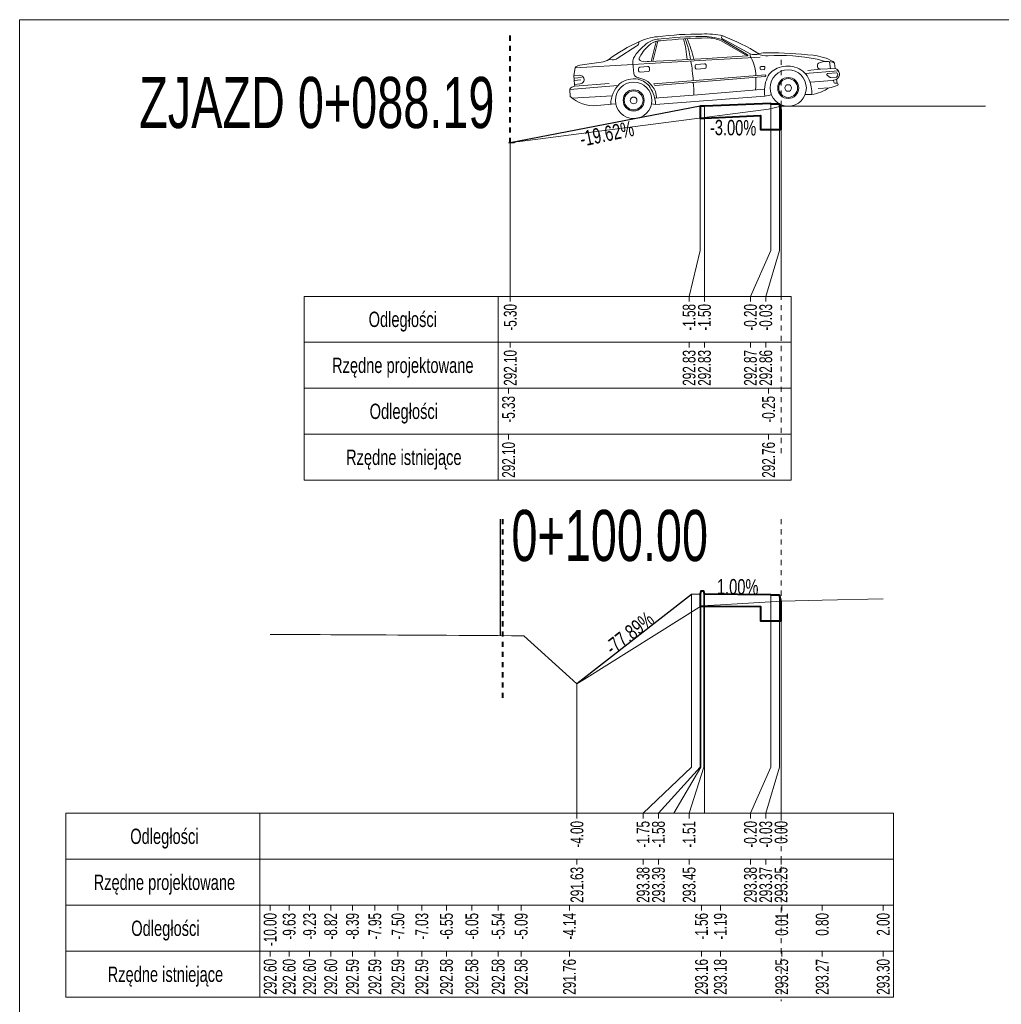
# Model space of a CAD drawing. Header units: metres. Extents: x 7438940.7 to 7438996.8, y 5557059.8 to 5557145.6.
# Tile 2 of 6: x 7438940.7 to 7438959.9, y 5557080.6 to 5557099.9. Entities that reach past the tile are written whole.
import ezdxf
from ezdxf.enums import TextEntityAlignment as Align

# ---------------------------------------------------------------- set-up
doc = ezdxf.new("R2010")
doc.units = ezdxf.units.M
doc.header["$MEASUREMENT"] = 0
doc.linetypes.add('DGN Style 4', pattern=[0.045851, 0.022926, -0.011463, 0, -0.011463])
for name, color, linetype, lineweight in [('1', 7, 'Continuous', 0), ('45', 7, 'Continuous', 0), ('60', 7, 'Continuous', 0), ('chodnik', 7, 'Continuous', 0), ('pobocze', 7, 'Continuous', 0), ('projektowany', 7, 'Continuous', 0), ('skarpa', 7, 'Continuous', 0), ('Warstwa 3', 7, 'Continuous', 0)]:
    doc.layers.add(name, color=color, linetype=linetype, lineweight=lineweight)
doc.styles.add('Style-Arial Narrow', font='ARIALN.TTF')

msp = doc.modelspace()

# ---------------------------------------------------------------- linework, layer by layer
at = {"layer": '1', "color": 1, "linetype": 'DGN Style 4', "lineweight": 40}
for p, q in [((7438950.3, 5557097.468), (7438950.3, 5557099.632)), ((7438950.15, 5557090.107), (7438950.15, 5557086.507))]:
    msp.add_line(p, q, dxfattribs=at)
at = {"layer": '1', "color": 6, "lineweight": 13}
msp.add_line((7438955.6, 5557098.189), (7438959.603, 5557098.185), dxfattribs=at)
at = {"layer": '1', "color": 6, "linetype": 'Continuous', "lineweight": 30, "ltscale": 0.08}
msp.add_line((7438950.1, 5557090.107), (7438950.1, 5557087.826), dxfattribs=at)
at = {"layer": '1', "color": 7, "linetype": 'Continuous', "lineweight": 0, "flags": 128}
for points in [[(7438950.266, 5557097.468), (7438950.324, 5557097.468), (7438950.377, 5557097.467), (7438950.413, 5557097.49), (7438950.427, 5557097.498), (7438950.484, 5557097.496), (7438955.355, 5557098.13), (7438955.6, 5557098.187)], [(7438954.02, 5557098.189), (7438954.02, 5557095.365), (7438953.8, 5557094.465)], [(7438954.1, 5557098.189), (7438954.1, 5557095.365), (7438954.1, 5557094.465)], [(7438955.4, 5557098.238), (7438955.4, 5557095.365), (7438955, 5557094.465), (7438955, 5557094.465)], [(7438955.57, 5557098.228), (7438955.57, 5557095.365), (7438955.3, 5557094.465), (7438955.3, 5557094.465)], [(7438955.6, 5557098.188), (7438955.6, 5557095.365), (7438955.6, 5557094.465), (7438955.6, 5557094.465)], [(7438950.3, 5557097.468), (7438950.3, 5557095.365), (7438950.3, 5557094.465), (7438950.3, 5557094.465)], [(7438945.6, 5557087.85), (7438945.776, 5557087.849), (7438945.972, 5557087.848), (7438946.171, 5557087.847), (7438946.372, 5557087.846), (7438946.577, 5557087.845), (7438946.785, 5557087.844), (7438946.996, 5557087.843), (7438947.21, 5557087.841), (7438947.428, 5557087.84), (7438947.649, 5557087.839), (7438947.873, 5557087.838), (7438948.101, 5557087.837), (7438948.332, 5557087.835), (7438948.568, 5557087.834), (7438948.807, 5557087.833), (7438949.05, 5557087.831), (7438949.297, 5557087.83), (7438949.548, 5557087.829), (7438949.803, 5557087.827), (7438950.063, 5557087.826), (7438950.327, 5557087.824), (7438950.513, 5557087.823), (7438950.548, 5557087.823), (7438950.563, 5557087.823), (7438951.458, 5557087.012), (7438951.605, 5557086.88), (7438951.755, 5557086.974), (7438954.042, 5557088.407), (7438954.412, 5557088.426), (7438955.613, 5557088.497), (7438956.405, 5557088.516), (7438957.6, 5557088.546)], [(7438953.85, 5557088.628), (7438953.85, 5557085.248), (7438952.9, 5557084.348), (7438952.9, 5557084.348)], [(7438954.02, 5557088.639), (7438954.02, 5557085.248), (7438953.2, 5557084.348), (7438953.2, 5557084.348)], [(7438954.03, 5557088.693), (7438954.03, 5557085.248), (7438953.5, 5557084.348), (7438953.5, 5557084.348)], [(7438954.09, 5557088.693), (7438954.09, 5557085.248), (7438953.8, 5557084.348), (7438953.8, 5557084.348)], [(7438954.1, 5557088.639), (7438954.1, 5557085.248), (7438954.1, 5557084.348), (7438954.1, 5557084.348)], [(7438955.4, 5557088.626), (7438955.4, 5557085.248), (7438955, 5557084.348), (7438955, 5557084.348)], [(7438955.57, 5557088.616), (7438955.57, 5557085.248), (7438955.3, 5557084.348), (7438955.3, 5557084.348)], [(7438955.6, 5557088.496), (7438955.6, 5557085.248), (7438955.6, 5557084.348), (7438955.6, 5557084.348)], [(7438951.605, 5557086.88), (7438951.605, 5557085.248), (7438951.605, 5557084.348), (7438951.605, 5557084.348)]]:
    msp.add_lwpolyline(points, dxfattribs=at)
at = {"layer": '45', "color": 7, "linetype": 'Continuous', "lineweight": 0}
for p, q in [((7438954.995, 5557099.213), (7438954.436, 5557099.52)), ((7438952.394, 5557099.12), (7438952.776, 5557099.37)), ((7438953.056, 5557099.063), (7438953.153, 5557099.452)), ((7438953.088, 5557099.064), (7438953.187, 5557099.46)), ((7438954.428, 5557099.462), (7438954.935, 5557099.169)), ((7438954.44, 5557099.49), (7438954.944, 5557099.19)), ((7438954.152, 5557099.119), (7438954.939, 5557099.17)), ((7438954.487, 5557099.104), (7438955.19, 5557099.143)), ((7438951.568, 5557098.936), (7438951.544, 5557098.786)), ((7438952.7, 5557099.002), (7438951.568, 5557098.936)), ((7438952.08, 5557099.047), (7438951.659, 5557098.986)), ((7438952.228, 5557099.101), (7438952.296, 5557099.093)), ((7438952.706, 5557098.959), (7438952.698, 5557099.025)), ((7438952.7, 5557099.002), (7438954.009, 5557099.078)), ((7438952.716, 5557098.826), (7438952.706, 5557098.959)), ((7438952.835, 5557098.948), (7438952.992, 5557098.961)), ((7438953.017, 5557099.061), (7438953.297, 5557099.073)), ((7438953.023, 5557098.935), (7438953.026, 5557098.893)), ((7438953.297, 5557099.073), (7438954.152, 5557099.119)), ((7438953.922, 5557098.934), (7438953.919, 5557098.975)), ((7438953.944, 5557099.005), (7438954.102, 5557099.018)), ((7438954.009, 5557099.078), (7438954.487, 5557099.104)), ((7438954.132, 5557098.992), (7438954.135, 5557098.951)), ((7438955.191, 5557098.917), (7438955.189, 5557098.937)), ((7438955.21, 5557098.961), (7438955.258, 5557098.965)), ((7438955.282, 5557098.944), (7438955.284, 5557098.925)), ((7438956.307, 5557099.108), (7438956.466, 5557099.06)), ((7438956.569, 5557098.919), (7438956.55, 5557099.057)), ((7438956.645, 5557099.03), (7438956.623, 5557099.059)), ((7438956.658, 5557098.925), (7438956.645, 5557099.03)), ((7438951.544, 5557098.786), (7438951.654, 5557098.79)), ((7438951.557, 5557098.611), (7438951.544, 5557098.786)), ((7438951.548, 5557098.734), (7438951.692, 5557098.745)), ((7438952.812, 5557098.876), (7438952.809, 5557098.918)), ((7438953, 5557098.863), (7438952.843, 5557098.851)), ((7438953.107, 5557098.621), (7438955.297, 5557098.798)), ((7438953.145, 5557098.593), (7438955.289, 5557098.767)), ((7438954.11, 5557098.921), (7438953.952, 5557098.908)), ((7438955.263, 5557098.901), (7438955.215, 5557098.897)), ((7438956.074, 5557098.823), (7438956.721, 5557098.881)), ((7438956.369, 5557098.908), (7438956.126, 5557098.882)), ((7438956.369, 5557098.908), (7438956.658, 5557098.925)), ((7438956.562, 5557098.75), (7438956.508, 5557098.788)), ((7438956.519, 5557098.829), (7438956.679, 5557098.841)), ((7438956.577, 5557098.746), (7438956.681, 5557098.754)), ((7438951.464, 5557098.511), (7438952.406, 5557098.59)), ((7438951.524, 5557098.562), (7438951.561, 5557098.575)), ((7438951.551, 5557098.691), (7438951.683, 5557098.703)), ((7438951.557, 5557098.611), (7438951.668, 5557098.625)), ((7438951.561, 5557098.575), (7438951.557, 5557098.611)), ((7438951.561, 5557098.575), (7438952.237, 5557098.632)), ((7438956.6, 5557098.69), (7438956.179, 5557098.654)), ((7438956.328, 5557098.533), (7438956.539, 5557098.547)), ((7438956.687, 5557098.71), (7438956.6, 5557098.69)), ((7438956.632, 5557098.658), (7438956.628, 5557098.696)), ((7438956.698, 5557098.637), (7438956.654, 5557098.638)), ((7438956.698, 5557098.637), (7438956.687, 5557098.71)), ((7438951.475, 5557098.377), (7438951.464, 5557098.511)), ((7438951.512, 5557098.344), (7438952.295, 5557098.387)), ((7438953.126, 5557098.344), (7438953.966, 5557098.411)), ((7438953.144, 5557098.216), (7438955.283, 5557098.385)), ((7438953.966, 5557098.411), (7438955.277, 5557098.518)), ((7438955.283, 5557098.385), (7438955.412, 5557098.406)), ((7438956.201, 5557098.416), (7438956.072, 5557098.415)), ((7438952.22, 5557098.216), (7438951.995, 5557098.198)), ((7438952.22, 5557098.216), (7438952.282, 5557098.227)), ((7438952.282, 5557098.227), (7438952.365, 5557098.235)), ((7438953.144, 5557098.216), (7438953.063, 5557098.232))]:
    msp.add_line(p, q, dxfattribs=at)
at = {"layer": '45', "color": 7, "linetype": 'Continuous', "lineweight": 0, "extrusion": (0, 0, -1)}
for centre, radius in [((-7438955.74, 5557098.542), 0.355), ((-7438955.74, 5557098.542), 0.206), ((-7438952.715, 5557098.3), 0.355), ((-7438955.74, 5557098.542), 0.184), ((-7438955.741, 5557098.542), 0.0652), ((-7438952.715, 5557098.3), 0.206), ((-7438952.715, 5557098.3), 0.184), ((-7438952.715, 5557098.3), 0.0652)]:
    msp.add_circle(centre, radius, dxfattribs=at)
for centre, radius, start, end in [((-7438953.265, 5557098.551), 0.998, 63.4192, 85.0843), ((-7438953.99, 5557093.146), 6.451, 82.7798, 90.552), ((-7438954.062, 5557092.523), 7.027, 82.9814, 89.8543), ((-7438954.514, 5557085.797), 13.73, 84.6875, 88.5027), ((-7438954.089, 5557098.51), 1.041, 87.4844, 109.7129), ((-7438954.13, 5557098.017), 1.582, 87.2012, 102.1955), ((-7438954.16, 5557098.89), 0.632, 89.5489, 115.0902), ((-7438954.463, 5557099.533), 0.0299, 334.1796, 92.5665), ((-7438952.794, 5557095.308), 4.57, 111.4256, 121.2879), ((-7438953.955, 5557096.811), 2.868, 52.9814, 66.6543), ((-7438953.616, 5557098.559), 1.07, 37.3553, 53.9353), ((-7438952.739, 5557099.44), 0.0794, 177.047, 242.0067), ((-7438953.65, 5557098.68), 0.942, 29.8191, 50.5874), ((-7438953.234, 5557099.049), 0.45, 56.4957, 86.0585), ((-7438953.263, 5557099.061), 0.407, 58.5824, 87.1072), ((-7438951.872, 5557098.97), 1.894, 163.7167, 176.1333), ((-7438951.374, 5557098.675), 2.493, 160.5877, 170.1427), ((-7438951.014, 5557098.393), 2.967, 157.9812, 166.1183), ((-7438952.965, 5557099.031), 0.267, 358.7713, 41.4138), ((-7438952.874, 5557099.118), 0.0522, 278.9507, 36.695), ((-7438954.939, 5557099.181), 0.0112, 120.7348, 266.3173), ((-7438955.087, 5557099.195), 0.0934, 318.5823, 10.9761), ((-7438955.081, 5557099.409), 0.213, 245.9266, 293.6099), ((-7438954.257, 5557098.753), 0.85, 153.4338, 178.0608), ((-7438955.312, 5557099.608), 0.436, 265.7168, 292.5506), ((-7438955.299, 5557098.755), 0.478, 74.1045, 93.9425), ((-7438955.335, 5557091.004), 8.227, 89.9766, 96.223), ((-7438955.554, 5557095.107), 4.071, 87.0624, 100.6636), ((-7438956.128, 5557098.165), 1.022, 95.5539, 118.9859), ((-7438951.667, 5557098.864), 0.123, 35.9993, 86.4264), ((-7438952.042, 5557099.384), 0.34, 236.7169, 263.5202), ((-7438952.296, 5557099.287), 0.193, 239.5735, 270.0606), ((-7438952.837, 5557098.92), 0.0281, 355.4284, 85.4284), ((-7438952.955, 5557099.514), 0.457, 262.2787, 281.2485), ((-7438952.995, 5557098.933), 0.0281, 85.4284, 175.4284), ((-7438949.592, 5557098.372), 4.301, 170.6818, 175.8426), ((-7438953.947, 5557098.977), 0.0281, 355.4284, 85.4284), ((-7438953.95, 5557098.936), 0.0281, 265.4284, 355.4284), ((-7438954.104, 5557098.99), 0.0281, 85.4284, 175.4284), ((-7438954.107, 5557098.949), 0.0281, 175.4284, 265.4284), ((-7438955.211, 5557098.939), 0.0224, 355.4284, 85.4284), ((-7438955.26, 5557098.943), 0.0224, 85.4284, 175.4284), ((-7438955.663, 5557098.591), 0.366, 24.1764, 74.428), ((-7438955.731, 5557098.477), 0.495, 70.363, 111.6153), ((-7438955.757, 5557098.547), 0.42, 111.8369, 158.5022), ((-7438956.381, 5557098.977), 0.0697, 279.8966, 46.7521), ((-7438956.493, 5557098.669), 0.393, 66.0046, 112.8637), ((-7438951.662, 5557098.708), 0.083, 84.8587, 265.3031), ((-7438952.83, 5557098.856), 0.118, 287.4311, 345.1629), ((-7438952.768, 5557098.48), 0.265, 95.8378, 113.8704), ((-7438952.84, 5557098.879), 0.0281, 265.4284, 355.4284), ((-7438952.998, 5557098.891), 0.0281, 175.4284, 265.4284), ((-7438946.932, 5557098.71), 8.173, 179.7041, 181.4455), ((-7438955.213, 5557098.919), 0.0224, 265.4284, 355.4284), ((-7438955.261, 5557098.923), 0.0224, 175.4284, 265.4284), ((-7438955.93, 5557098.48), 0.655, 351.6345, 23.4336), ((-7438955.286, 5557098.784), 0.0172, 129.9574, 260.5158), ((-7438956.52, 5557098.806), 0.0224, 304.8188, 85.4284), ((-7438956.575, 5557098.768), 0.0224, 265.4284, 304.8188), ((-7438956.625, 5557098.811), 0.118, 106.2335, 238.6412), ((-7438956.68, 5557098.819), 0.0224, 85.4284, 137.4881), ((-7438956.679, 5557098.777), 0.0224, 226.1455, 265.4284), ((-7438956.658, 5557098.799), 0.0528, 137.4881, 226.1455), ((-7438951.524, 5557098.501), 0.0608, 9.1693, 90.0352), ((-7438952.859, 5557098.209), 0.592, 1.5124, 45.1508), ((-7438952.717, 5557098.256), 0.464, 53.5538, 100.6507), ((-7438952.716, 5557098.328), 0.393, 102.8322, 145.1415), ((-7438952.751, 5557098.328), 0.414, 107.5249, 177.3964), ((-7438952.456, 5557098.185), 0.689, 147.6839, 177.4272), ((-7438953.142, 5557098.629), 0.0361, 266.0164, 347.6425), ((-7438951.879, 5557098.436), 2.013, 173.8321, 180.8788), ((-7438955.577, 5557098.447), 0.625, 156.0437, 182.8225), ((-7438956.065, 5557099.268), 0.863, 236.6606, 260.875), ((-7438956.495, 5557099.038), 0.492, 245.1573, 264.8409), ((-7438956.654, 5557098.66), 0.0224, 271.3299, 353.5491), ((-7438956.696, 5557098.613), 0.0231, 93.5138, 257.3431), ((-7438951.931, 5557098.858), 0.663, 264.4826, 313.4626)]:
    msp.add_arc(centre, radius, start, end, dxfattribs=at)
at = {"layer": '60', "color": 7, "linetype": 'DGN Style 4', "lineweight": 0}
for p, q in [((7438955.6, 5557099.094), (7438955.6, 5557091.365)), ((7438955.6, 5557090.107), (7438955.6, 5557080.67))]:
    msp.add_line(p, q, dxfattribs=at)
at = {"layer": '60', "color": 7, "linetype": 'Continuous', "lineweight": 0}
for p, q in [((7438946.266, 5557094.465), (7438946.266, 5557092.665)), ((7438950.066, 5557094.465), (7438950.066, 5557092.665)), ((7438950.3, 5557094.365), (7438950.3, 5557094.465)), ((7438953.8, 5557094.365), (7438953.8, 5557094.465)), ((7438954.1, 5557094.365), (7438954.1, 5557094.465)), ((7438955, 5557094.365), (7438955, 5557094.465)), ((7438955.3, 5557094.365), (7438955.3, 5557094.465)), ((7438946.266, 5557093.565), (7438955.8, 5557093.565)), ((7438950.3, 5557093.465), (7438950.3, 5557093.565)), ((7438953.8, 5557093.465), (7438953.8, 5557093.565)), ((7438954.1, 5557093.465), (7438954.1, 5557093.565)), ((7438955, 5557093.465), (7438955, 5557093.565)), ((7438955.3, 5557093.465), (7438955.3, 5557093.565)), ((7438946.266, 5557092.665), (7438946.266, 5557090.865)), ((7438950.066, 5557092.665), (7438950.066, 5557090.865)), ((7438950.266, 5557092.565), (7438950.266, 5557092.665)), ((7438955.355, 5557092.565), (7438955.355, 5557092.665)), ((7438946.266, 5557091.765), (7438955.8, 5557091.765)), ((7438950.266, 5557091.665), (7438950.266, 5557091.765)), ((7438955.355, 5557091.665), (7438955.355, 5557091.765)), ((7438941.6, 5557084.348), (7438941.6, 5557082.548)), ((7438945.4, 5557084.348), (7438945.4, 5557082.548)), ((7438951.605, 5557084.248), (7438951.605, 5557084.348)), ((7438952.9, 5557084.248), (7438952.9, 5557084.348)), ((7438953.2, 5557084.248), (7438953.2, 5557084.348)), ((7438953.8, 5557084.248), (7438953.8, 5557084.348)), ((7438955, 5557084.248), (7438955, 5557084.348)), ((7438955.3, 5557084.248), (7438955.3, 5557084.348)), ((7438955.6, 5557084.248), (7438955.6, 5557084.348)), ((7438941.6, 5557083.448), (7438957.8, 5557083.448)), ((7438951.605, 5557083.348), (7438951.605, 5557083.448)), ((7438952.9, 5557083.348), (7438952.9, 5557083.448)), ((7438953.2, 5557083.348), (7438953.2, 5557083.448)), ((7438953.8, 5557083.348), (7438953.8, 5557083.448)), ((7438955, 5557083.348), (7438955, 5557083.448)), ((7438955.3, 5557083.348), (7438955.3, 5557083.448)), ((7438955.6, 5557083.348), (7438955.6, 5557083.448)), ((7438941.6, 5557082.548), (7438941.6, 5557080.748)), ((7438945.4, 5557082.548), (7438945.4, 5557080.748)), ((7438945.6, 5557082.448), (7438945.6, 5557082.548)), ((7438945.972, 5557082.448), (7438945.972, 5557082.548)), ((7438946.372, 5557082.448), (7438946.372, 5557082.548)), ((7438946.785, 5557082.448), (7438946.785, 5557082.548)), ((7438947.21, 5557082.448), (7438947.21, 5557082.548)), ((7438947.649, 5557082.448), (7438947.649, 5557082.548)), ((7438948.101, 5557082.448), (7438948.101, 5557082.548)), ((7438948.568, 5557082.448), (7438948.568, 5557082.548)), ((7438949.05, 5557082.448), (7438949.05, 5557082.548)), ((7438949.548, 5557082.448), (7438949.548, 5557082.548)), ((7438950.063, 5557082.448), (7438950.063, 5557082.548)), ((7438950.513, 5557082.448), (7438950.513, 5557082.548)), ((7438951.458, 5557082.448), (7438951.458, 5557082.548)), ((7438954.042, 5557082.448), (7438954.042, 5557082.548)), ((7438954.412, 5557082.448), (7438954.412, 5557082.548)), ((7438955.613, 5557082.448), (7438955.613, 5557082.548)), ((7438956.405, 5557082.448), (7438956.405, 5557082.548)), ((7438957.6, 5557082.448), (7438957.6, 5557082.548)), ((7438941.6, 5557081.648), (7438957.8, 5557081.648)), ((7438945.6, 5557081.548), (7438945.6, 5557081.648)), ((7438945.972, 5557081.548), (7438945.972, 5557081.648)), ((7438946.372, 5557081.548), (7438946.372, 5557081.648)), ((7438946.785, 5557081.548), (7438946.785, 5557081.648)), ((7438947.21, 5557081.548), (7438947.21, 5557081.648)), ((7438947.649, 5557081.548), (7438947.649, 5557081.648)), ((7438948.101, 5557081.548), (7438948.101, 5557081.648)), ((7438948.568, 5557081.548), (7438948.568, 5557081.648)), ((7438949.05, 5557081.548), (7438949.05, 5557081.648)), ((7438949.548, 5557081.548), (7438949.548, 5557081.648)), ((7438950.063, 5557081.548), (7438950.063, 5557081.648)), ((7438950.513, 5557081.548), (7438950.513, 5557081.648)), ((7438951.458, 5557081.548), (7438951.458, 5557081.648)), ((7438954.042, 5557081.548), (7438954.042, 5557081.648)), ((7438954.412, 5557081.548), (7438954.412, 5557081.648)), ((7438955.613, 5557081.548), (7438955.613, 5557081.648)), ((7438956.405, 5557081.548), (7438956.405, 5557081.648)), ((7438957.6, 5557081.548), (7438957.6, 5557081.648))]:
    msp.add_line(p, q, dxfattribs=at)
for points in [[(7438946.266, 5557094.465), (7438946.266, 5557092.665), (7438955.8, 5557092.665), (7438955.8, 5557094.465)], [(7438946.266, 5557092.665), (7438946.266, 5557090.865), (7438955.8, 5557090.865), (7438955.8, 5557092.665)], [(7438941.6, 5557084.348), (7438941.6, 5557082.548), (7438957.8, 5557082.548), (7438957.8, 5557084.348)], [(7438941.6, 5557082.548), (7438941.6, 5557080.748), (7438957.8, 5557080.748), (7438957.8, 5557082.548)]]:
    msp.add_3dface(points, dxfattribs=at)
at = {"layer": 'chodnik', "color": 7, "linetype": 'Continuous', "lineweight": 40, "flags": 128}
for points in [[(7438955.6, 5557098.108), (7438955.57, 5557098.228), (7438955.4, 5557098.228), (7438955.4, 5557098.238), (7438954.099, 5557098.189), (7438954.019, 5557098.189), (7438954.02, 5557097.952), (7438954.1, 5557097.952), (7438955.2, 5557098.005), (7438955.2, 5557097.728), (7438955.6, 5557097.728), (7438955.6, 5557097.878), (7438955.6, 5557097.928), (7438955.6, 5557098.108)], [(7438955.6, 5557088.496), (7438955.57, 5557088.616), (7438955.4, 5557088.616), (7438955.4, 5557088.626), (7438954.1, 5557088.639), (7438954.09, 5557088.693), (7438954.03, 5557088.693), (7438954.02, 5557088.639), (7438954.02, 5557088.403), (7438954.1, 5557088.403), (7438955.2, 5557088.393), (7438955.2, 5557088.116), (7438955.6, 5557088.116), (7438955.6, 5557088.266), (7438955.6, 5557088.316), (7438955.6, 5557088.496)]]:
    msp.add_lwpolyline(points, close=True, dxfattribs=at)
at = {"layer": 'pobocze', "color": 7, "linetype": 'Continuous', "lineweight": 30, "flags": 128}
msp.add_lwpolyline([(7438954.02, 5557088.639), (7438953.85, 5557088.628)], dxfattribs=at)
at = {"layer": 'projektowany', "color": 7, "linetype": 'Continuous', "lineweight": 0, "elevation": 0, "flags": 128}
msp.add_lwpolyline([(7438950.3, 5557097.468), (7438954.019, 5557098.189), (7438954.099, 5557098.189), (7438955.4, 5557098.238), (7438955.57, 5557098.228), (7438955.6, 5557098.188)], dxfattribs=at)
at = {"layer": 'projektowany', "color": 7, "linetype": 'Continuous', "lineweight": 0, "flags": 128}
msp.add_lwpolyline([(7438951.605, 5557086.88), (7438953.85, 5557088.628), (7438954.02, 5557088.639), (7438954.03, 5557088.693), (7438954.09, 5557088.693), (7438954.1, 5557088.639), (7438955.4, 5557088.626), (7438955.57, 5557088.616), (7438955.6, 5557088.496)], dxfattribs=at)
at = {"layer": 'skarpa', "color": 7, "linetype": 'Continuous', "lineweight": 30, "elevation": 0, "flags": 128}
msp.add_lwpolyline([(7438954.019, 5557098.189), (7438950.3, 5557097.468)], dxfattribs=at)
at = {"layer": 'skarpa', "color": 7, "linetype": 'Continuous', "lineweight": 30, "flags": 128}
msp.add_lwpolyline([(7438953.85, 5557088.628), (7438951.605, 5557086.88)], dxfattribs=at)
at = {"layer": 'Warstwa 3', "color": 7, "linetype": 'Continuous', "lineweight": 0}
msp.add_3dface([(7438940.697, 5557059.799), (7438940.697, 5557099.879), (7438996.697, 5557099.879), (7438996.697, 5557059.799)], dxfattribs=at)

# ---------------------------------------------------------------- texts
at = {"layer": '1', "color": 7, "lineweight": 30, "style": 'Style-Arial Narrow', "width": 0.8}
for s, p in [('ZJAZD 0+088.19', (7438946.513, 5557098.758)), ('0+100.00', (7438952.247, 5557090.285))]:
    msp.add_text(s, height=1, dxfattribs=at).set_placement(p, align=Align.TOP_CENTER)
at = {"layer": '60', "color": 7, "lineweight": 0, "style": 'Style-Arial Narrow', "width": 0.833333}
for s, rotation, p in [('-19.62%', 11.889, (7438952.221, 5557097.501)), ('-3.00%', 359.4271, (7438954.661, 5557097.616)), ('1.00%', 359.4271, (7438954.75, 5557088.632)), ('-77.89%', 37.9138, (7438952.727, 5557087.754))]:
    msp.add_text(s, height=0.3, rotation=rotation, dxfattribs=at).set_placement(p, align=Align.CENTER)
at = {"layer": '60', "color": 7, "lineweight": 13, "style": 'Style-Arial Narrow', "width": 0.833333}
for s, p in [('Odległości', (7438948.196, 5557094.015)), ('Rzędne projektowane', (7438948.196, 5557093.115)), ('Odległości', (7438948.216, 5557092.215)), ('Rzędne istniejące', (7438948.216, 5557091.315)), ('Odległości', (7438943.53, 5557083.898)), ('Rzędne projektowane', (7438943.53, 5557082.998)), ('Odległości', (7438943.55, 5557082.098)), ('Rzędne istniejące', (7438943.55, 5557081.198))]:
    msp.add_text(s, height=0.3, dxfattribs=at).set_placement(p, align=Align.MIDDLE_CENTER)
at = {"layer": '60', "color": 7, "lineweight": 13, "style": 'Style-Arial Narrow', "width": 0.8}
for s, p in [('-5.30', (7438950.3, 5557094.315)), ('-1.58', (7438953.8, 5557094.315)), ('-1.50', (7438954.1, 5557094.315)), ('-0.20', (7438955, 5557094.315)), ('-0.03', (7438955.3, 5557094.315)), ('292.10', (7438950.3, 5557093.415)), ('292.83', (7438953.8, 5557093.415)), ('292.83', (7438954.1, 5557093.415)), ('292.87', (7438955, 5557093.415)), ('292.86', (7438955.3, 5557093.415)), ('-4.00', (7438951.605, 5557084.198)), ('-1.75', (7438952.9, 5557084.198)), ('-1.58', (7438953.2, 5557084.198)), ('-1.51', (7438953.8, 5557084.198)), ('-0.20', (7438955, 5557084.198)), ('-0.03', (7438955.3, 5557084.198)), ('0.00', (7438955.6, 5557084.198)), ('291.63', (7438951.605, 5557083.298)), ('293.38', (7438952.9, 5557083.298)), ('293.39', (7438953.2, 5557083.298)), ('293.45', (7438953.8, 5557083.298)), ('293.38', (7438955, 5557083.298)), ('293.37', (7438955.3, 5557083.298)), ('293.25', (7438955.6, 5557083.298))]:
    msp.add_text(s, height=0.25, rotation=90, dxfattribs=at).set_placement(p, align=Align.MIDDLE_RIGHT)
at = {"layer": '60', "color": 7, "lineweight": 0, "style": 'Style-Arial Narrow', "width": 0.8}
for s, p in [('-5.33', (7438950.266, 5557092.515)), ('-0.25', (7438955.355, 5557092.515)), ('292.10', (7438950.266, 5557091.615)), ('292.76', (7438955.355, 5557091.615)), ('-10.00', (7438945.6, 5557082.398)), ('-9.63', (7438945.972, 5557082.398)), ('-9.23', (7438946.372, 5557082.398)), ('-8.82', (7438946.785, 5557082.398)), ('-8.39', (7438947.21, 5557082.398)), ('-7.95', (7438947.649, 5557082.398)), ('-7.50', (7438948.101, 5557082.398)), ('-7.03', (7438948.568, 5557082.398)), ('-6.55', (7438949.05, 5557082.398)), ('-6.05', (7438949.548, 5557082.398)), ('-5.54', (7438950.063, 5557082.398)), ('-5.09', (7438950.513, 5557082.398)), ('-4.14', (7438951.458, 5557082.398)), ('-1.56', (7438954.042, 5557082.398)), ('-1.19', (7438954.412, 5557082.398)), ('0.01', (7438955.613, 5557082.398)), ('0.80', (7438956.405, 5557082.398)), ('2.00', (7438957.6, 5557082.398)), ('292.60', (7438945.6, 5557081.498)), ('292.60', (7438945.972, 5557081.498)), ('292.60', (7438946.372, 5557081.498)), ('292.60', (7438946.785, 5557081.498)), ('292.59', (7438947.21, 5557081.498)), ('292.59', (7438947.649, 5557081.498)), ('292.59', (7438948.101, 5557081.498)), ('292.59', (7438948.568, 5557081.498)), ('292.58', (7438949.05, 5557081.498)), ('292.58', (7438949.548, 5557081.498)), ('292.58', (7438950.063, 5557081.498)), ('292.58', (7438950.513, 5557081.498)), ('291.76', (7438951.458, 5557081.498)), ('293.16', (7438954.042, 5557081.498)), ('293.18', (7438954.412, 5557081.498)), ('293.25', (7438955.613, 5557081.498)), ('293.27', (7438956.405, 5557081.498)), ('293.30', (7438957.6, 5557081.498))]:
    msp.add_text(s, height=0.25, rotation=90, dxfattribs=at).set_placement(p, align=Align.MIDDLE_RIGHT)

doc.saveas('drawing.dxf')
